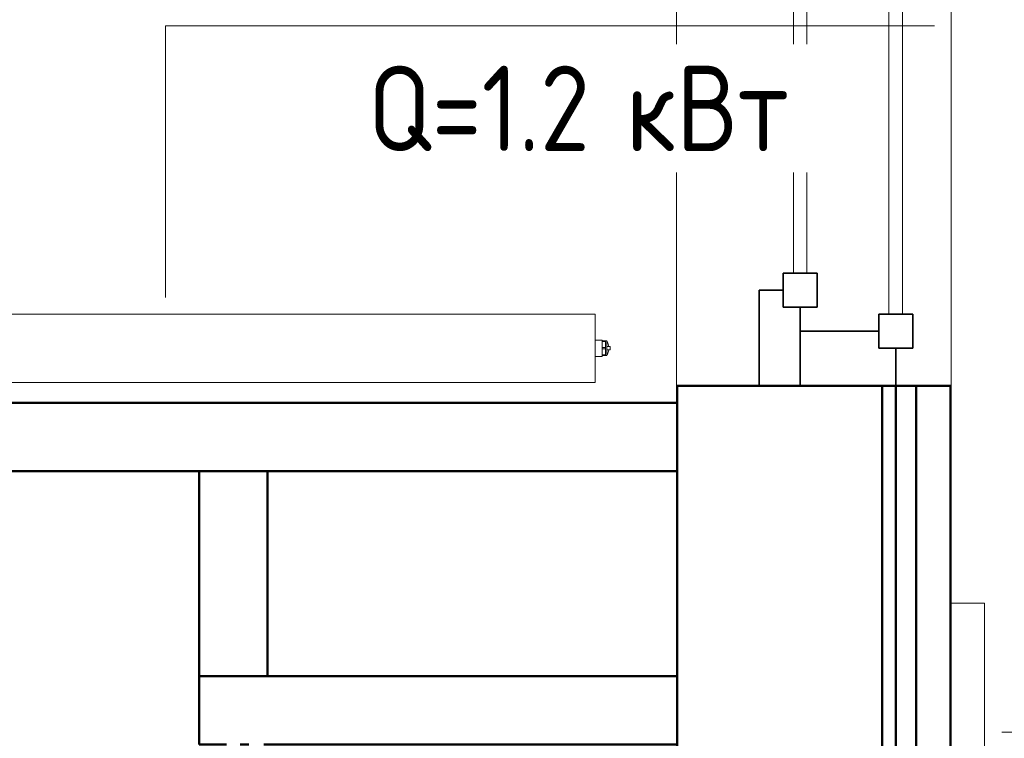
# Model space of a CAD drawing. Header units: millimetres. Extents: x -125 to 26481, y 4748 to 39818.
# Tile 102 of 104: x 23599 to 25040, y 35307 to 36359. Entities that reach past the tile are written whole.
import ezdxf

# ---------------------------------------------------------------- set-up
doc = ezdxf.new("R2010")
doc.units = ezdxf.units.MM
doc.linetypes.add('ADSK_Скрыто', pattern=[300, 150, -150])
doc.linetypes.add('ADSK_Штриховая_ш3 п1_5', pattern=[225, 150, -75])
for name, color, linetype, lineweight in [('A-DETL-____-HDLN', 90, 'ADSK_Скрыто', 9), ('A-DETL-____-MBND', 5, 'ADSK_Штриховая_ш3 п1_5', 20), ('A-GENM-____-MCUT', 13, 'Continuous', 50), ('A-GENM-____-OTLN', 13, 'Continuous', 20), ('A-GLAZ-____-MCUT', 151, 'Continuous', 35), ('A-GLAZ-____-OTLN', 151, 'Continuous', 20), ('A-PART-____-MCUT', 2, 'Continuous', 50), ('A-PART-____-OTLN', 2, 'Continuous', 20), ('A-WALL-____-MCUT', 113, 'Continuous', 50), ('A-WALL-____-OTLN', 113, 'Continuous', 20), ('L-SITE-____-OTLN', 91, 'Continuous', 20), ('M-EQPM-___-IDEN', 50, 'Continuous', 20), ('M-EQPM-____-OTLN', 50, 'Continuous', 20)]:
    doc.layers.add(name, color=color, linetype=linetype, lineweight=lineweight)
doc.styles.add('GOST Common_1', font='GOST_Common.ttf', dxfattribs={"width": 0.9, "height": 125})

# ---------------------------------------------------------------- blocks, each defined once
blk = doc.blocks.new('Family - Site-608699-В_Этаж 02_Отопление')
at = {"layer": 'A-DETL-____-MBND', "color": 253}
blk.add_line((41603.2, 35315.4), (40753.2, 35315.4), dxfattribs=at)
blk = doc.blocks.new('Прямая форма - V line-610148-В_Этаж 02_Отопление')
at = {"layer": 'A-WALL-____-MCUT', "color": 9}
for p, q in [((4180, 0), (1000, 0)), ((4180, -100), (4180, 0)), ((1000, -100), (4180, -100))]:
    blk.add_line(p, q, dxfattribs=at)
blk = doc.blocks.new('Прямая форма - SW - 014-610149-В_Этаж 02_Отопление')
blk.add_blockref('Прямая форма - V line-610148-В_Этаж 02_Отопление', (0, 0))
blk = doc.blocks.new('Прямая форма - V line-610363-В_Этаж 02_Отопление')
at = {"layer": 'A-WALL-____-MCUT', "color": 9}
for p, q in [((300, 100), (0, 100)), ((0, 100), (0, 0)), ((300, 0), (300, 100)), ((0, 0), (300, 0))]:
    blk.add_line(p, q, dxfattribs=at)
blk = doc.blocks.new('Прямая форма - SW - 016-610364-В_Этаж 02_Отопление')
blk.add_blockref('Прямая форма - V line-610363-В_Этаж 02_Отопление', (0, 0))
blk = doc.blocks.new('Прямая форма - V line-610732-В_Этаж 02_Отопление')
at = {"layer": 'A-WALL-____-MCUT', "color": 9}
for p, q in [((1005, 100), (400, 100)), ((400, 100), (400, 0)), ((1040, 100), (1027, 100)), ((1100, 100), (1060, 100)), ((1100, 0), (1100, 100)), ((400, 0), (1100, 0))]:
    blk.add_line(p, q, dxfattribs=at)
blk = doc.blocks.new('Прямая форма - SW - 015-610733-В_Этаж 02_Отопление')
blk.add_blockref('Прямая форма - V line-610732-В_Этаж 02_Отопление', (0, 0))
blk = doc.blocks.new('Прямая форма - Gypsum Plasterboard - Waterproof-611012-В_Этаж 02_Отопление')
at = {"layer": 'A-WALL-____-MCUT', "color": 9}
for p, q in [((7184.9, 50), (3493.1, 50)), ((7184.9, 0), (7184.9, 50)), ((3493.1, 0), (7184.9, 0))]:
    blk.add_line(p, q, dxfattribs=at)
blk = doc.blocks.new('Прямая форма - Insulation - Thermal Break-611013-В_Этаж 02_Отопление')
at = {"layer": 'A-WALL-____-MCUT', "color": 9}
for p, q in [((7184.9, 80), (3493.1, 80)), ((7184.9, 50), (7184.9, 80)), ((3493.1, 50), (7184.9, 50))]:
    blk.add_line(p, q, dxfattribs=at)
blk = doc.blocks.new('Прямая форма - Masonry Block - Structural-611014-В_Этаж 02_Отопление')
at = {"layer": 'A-WALL-____-MCUT', "color": 9}
for p, q in [((7184.9, 400), (5330, 400)), ((7184.9, 100), (7184.9, 400)), ((5330, 100), (7184.9, 100))]:
    blk.add_line(p, q, dxfattribs=at)
blk = doc.blocks.new('Прямая форма - Concrete - Structural-611015-В_Этаж 02_Отопление')
at = {"layer": 'A-WALL-____-MCUT', "color": 9}
for p, q in [((7184.9, 100), (3493.1, 100)), ((7184.9, 80), (7184.9, 100)), ((3493.1, 80), (7184.9, 80))]:
    blk.add_line(p, q, dxfattribs=at)
blk = doc.blocks.new('Прямая форма - SW - 004-611016-В_Этаж 02_Отопление')
for name in ['Прямая форма - Masonry Block - Structural-611014-В_Этаж 02_Отопление', 'Прямая форма - Concrete - Structural-611015-В_Этаж 02_Отопление', 'Прямая форма - Insulation - Thermal Break-611013-В_Этаж 02_Отопление', 'Прямая форма - Gypsum Plasterboard - Waterproof-611012-В_Этаж 02_Отопление']:
    blk.add_blockref(name, (0, 0))
blk = doc.blocks.new('Family - Gypsum Plasterboard - Waterproof-611020-В_Этаж 02_Отопление')
at = {"layer": 'A-PART-____-MCUT', "color": 9}
for p, q in [((7184.9, 50), (3493.1, 50)), ((7184.9, 0), (7184.9, 50)), ((3493.1, 0), (7184.9, 0))]:
    blk.add_line(p, q, dxfattribs=at)
blk = doc.blocks.new('Family - Insulation - Thermal Break-611022-В_Этаж 02_Отопление')
at = {"layer": 'A-PART-____-MCUT', "color": 9}
for p, q in [((7184.9, 80), (3493.1, 80)), ((7184.9, 50), (7184.9, 80)), ((3493.1, 50), (7184.9, 50))]:
    blk.add_line(p, q, dxfattribs=at)
blk = doc.blocks.new('Family - Masonry Block - Structural-611024-В_Этаж 02_Отопление')
at = {"layer": 'A-PART-____-MCUT', "color": 9}
for p, q in [((7184.9, 400), (5330, 400)), ((7184.9, 100), (7184.9, 400)), ((5330, 100), (7184.9, 100))]:
    blk.add_line(p, q, dxfattribs=at)
blk = doc.blocks.new('Family - ფ2-611026-В_Этаж 02_Отопление')
at = {"layer": 'A-GENM-____-MCUT', "lineweight": 9}
for p, q in [((-842.6, 401), (-842.6, 280)), ((842.6, 401), (-842.6, 401)), ((842.6, 280), (842.6, 401)), ((-842.6, 280), (-842.6, -1)), ((842.6, -1), (842.6, 280)), ((-842.6, -1), (842.6, -1))]:
    blk.add_line(p, q, dxfattribs=at)
blk = doc.blocks.new('Family - Concrete - Structural-611028-В_Этаж 02_Отопление')
at = {"layer": 'A-PART-____-MCUT', "color": 9}
for p, q in [((7184.9, 100), (3493.1, 100)), ((7184.9, 80), (7184.9, 100)), ((3493.1, 80), (7184.9, 80))]:
    blk.add_line(p, q, dxfattribs=at)
blk = doc.blocks.new('Прямая форма - V line-611810-В_Этаж 02_Отопление')
at = {"layer": 'A-GLAZ-____-MCUT', "color": 53}
for p, q in [((105, -55), (55, -55)), ((55, -55), (55, -105)), ((105, -105), (105, -55)), ((842.6, -55), (792.6, -55)), ((792.6, -55), (792.6, -105)), ((892.6, -55), (842.6, -55)), ((842.6, -55), (842.6, -105)), ((842.6, -105), (842.6, -55)), ((892.6, -105), (892.6, -55)), ((1630.1, -55), (1580.1, -55)), ((1580.1, -55), (1580.1, -105)), ((1630.1, -105), (1630.1, -55)), ((55, -80), (0, -80)), ((0, -80), (0, -220)), ((55, -105), (55, -80)), ((1685.1, -80), (1630.1, -80)), ((1630.1, -80), (1630.1, -105)), ((1685.1, -220), (1685.1, -80)), ((80, -105), (55, -105)), ((55, -105), (105, -105)), ((80, -220), (80, -105)), ((792.6, -105), (842.6, -105)), ((842.6, -105), (892.6, -105)), ((1580.1, -105), (1630.1, -105)), ((1605.1, -105), (1605.1, -220)), ((1630.1, -105), (1605.1, -105)), ((165, -195), (115, -195)), ((115, -195), (115, -245)), ((165, -245), (165, -195)), ((842.6, -195), (792.6, -195)), ((792.6, -195), (792.6, -245)), ((892.6, -195), (842.6, -195)), ((842.6, -195), (842.6, -245)), ((842.6, -245), (842.6, -195)), ((892.6, -245), (892.6, -195)), ((1570.1, -195), (1520.1, -195)), ((1520.1, -195), (1520.1, -245)), ((1570.1, -245), (1570.1, -195)), ((115, -220), (0, -220)), ((0, -220), (0, -280)), ((0, -220), (80, -220)), ((115, -245), (115, -220)), ((1685.1, -220), (1570.1, -220)), ((1570.1, -220), (1570.1, -245)), ((1605.1, -220), (1685.1, -220)), ((1685.1, -280), (1685.1, -220)), ((140, -245), (115, -245)), ((115, -245), (165, -245)), ((140, -280), (140, -245)), ((792.6, -245), (842.6, -245)), ((842.6, -245), (892.6, -245)), ((1520.1, -245), (1570.1, -245)), ((1545.1, -245), (1545.1, -280)), ((1570.1, -245), (1545.1, -245)), ((0, -280), (140, -280)), ((1545.1, -280), (1685.1, -280))]:
    blk.add_line(p, q, dxfattribs=at)
at = {"layer": 'A-GLAZ-____-OTLN', "color": 253}
for p, q in [((792.6, -70), (105, -70)), ((1580.1, -70), (892.6, -70)), ((105, -90), (792.6, -90)), ((892.6, -90), (1580.1, -90)), ((792.6, -210), (165, -210)), ((1520.1, -210), (892.6, -210)), ((165, -230), (792.6, -230)), ((892.6, -230), (1520.1, -230))]:
    blk.add_line(p, q, dxfattribs=at)
blk = doc.blocks.new('Прямая форма - ფ2-611811-В_Этаж 02_Отопление')
blk.add_blockref('Прямая форма - V line-611810-В_Этаж 02_Отопление', (0, 0))
blk = doc.blocks.new('Прямая форма - V line-612828-В_Этаж 02_Отопление')
at = {"layer": 'A-GENM-____-MCUT', "lineweight": 9}
for p, q in [((40728.4, 35504.2), (40703.2, 35504.2)), ((40703.2, 35504.2), (40703.2, 32132.5)), ((40753.2, 35504.2), (40728.4, 35504.2)), ((40753.2, 32132.5), (40753.2, 35504.2))]:
    blk.add_line(p, q, dxfattribs=at)
blk = doc.blocks.new('Прямая форма - SLA - 004-612829-В_Этаж 02_Отопление')
blk.add_blockref('Прямая форма - V line-612828-В_Этаж 02_Отопление', (0, 0))
blk = doc.blocks.new('V line_ifc_RVT-1-В_Этаж 02_Отопление')
at = {"layer": 'A-GENM-____-OTLN', "color": 253, "lineweight": 20, "rotation": 90}
blk.add_blockref('Family - ფ2-611026-В_Этаж 02_Отопление', (40703.2, 36665.1), dxfattribs=at)
at = {"layer": 'A-GENM-____-OTLN', "color": 253, "lineweight": 20}
blk.add_blockref('Прямая форма - SLA - 004-612829-В_Этаж 02_Отопление', (0, 0), dxfattribs=at)
at = {"layer": 'A-GLAZ-____-OTLN', "color": 253, "lineweight": 20, "rotation": 270}
blk.add_blockref('Прямая форма - ფ2-611811-В_Этаж 02_Отопление', (40703.2, 37507.6), dxfattribs=at)
at = {"layer": 'A-PART-____-OTLN', "color": 253, "lineweight": 20, "rotation": 90}
for name in ['Family - Concrete - Structural-611028-В_Этаж 02_Отопление', 'Family - Insulation - Thermal Break-611022-В_Этаж 02_Отопление', 'Family - Gypsum Plasterboard - Waterproof-611020-В_Этаж 02_Отопление', 'Family - Masonry Block - Structural-611024-В_Этаж 02_Отопление']:
    blk.add_blockref(name, (40703.2, 28637.6), dxfattribs=at)
at = {"layer": 'A-WALL-____-OTLN', "color": 253, "lineweight": 20}
for name, p, rotation in [('Прямая форма - SW - 004-611016-В_Этаж 02_Отопление', (40703.2, 28637.6), 90), ('Прямая форма - SW - 016-610364-В_Этаж 02_Отопление', (39703.2, 35397.6), 90), ('Прямая форма - SW - 015-610733-В_Этаж 02_Отопление', (40703.2, 35397.6), 180)]:
    blk.add_blockref(name, p, dxfattribs=dict(at, rotation=rotation))
blk.add_blockref('Прямая форма - SW - 014-610149-В_Этаж 02_Отопление', (36123.2, 35797.6), dxfattribs=at)
at = {"layer": 'L-SITE-____-OTLN', "color": 253, "lineweight": 20}
blk.add_blockref('Family - Site-608699-В_Этаж 02_Отопление', (0, 0), dxfattribs=at)
blk = doc.blocks.new('ADSK_Радиатор универсальный_Боковое подключение_Клапаны - Радиатор 600х1200-V65-В_Этаж 02_Отопление')
at = {"layer": 'A-DETL-____-HDLN'}
for p, q in [((-645, -50), (-648.9, -50)), ((-645, -46), (-645, -50)), ((-633.1, -50), (-645, -50))]:
    blk.add_line(p, q, dxfattribs=at)
at = {"layer": 'A-DETL-____-HDLN', "flags": 128}
for points in [[(-650, 20), (-650, 20), (-650, 20), (-649.9, 20), (-649.9, 20), (-649.8, 20), (-649.7, 20)], [(-649.7, 20), (-649.8, 20), (-649.9, 20), (-649.9, 20), (-650, 20), (-650, 20), (-650, 20), (-650, 20)], [(-632, 20), (-632, 20), (-632, 20), (-632.1, 20), (-632.1, 20), (-632.2, 20), (-632.3, 20)], [(-632.2, 20), (-632.1, 20), (-632.1, 20), (-632, 20), (-632, 20), (-632, 20), (-632, 20)], [(-653.8, 0), (-653.9, 0), (-653.9, 0), (-654, 0), (-654, 0), (-654, 0)], [(-654, 0), (-654, 0), (-654, 0), (-653.9, 0), (-653.8, 0), (-653.7, 0)], [(-628, 0), (-628, 0), (-628, 0), (-628.1, 0), (-628.2, 0)], [(-628.2, 0), (-628.1, 0), (-628.1, 0), (-628, 0), (-628, 0), (-628, 0)]]:
    blk.add_lwpolyline(points, dxfattribs=at)
at = {"layer": 'M-EQPM-____-OTLN'}
for p, q in [((600, 30), (-600, 30)), ((-600, 30), (-600, -70)), ((-600, 30), (-600, -70)), ((600, 30), (-600, 30)), ((600, -70), (600, 30)), ((600, -70), (600, 30)), ((-654.9, 15.8), (-656, 2.3)), ((-627.1, 15.8), (-654.9, 15.8)), ((-626, 2.3), (-627.1, 15.8)), ((-656.5, 13), (-656.5, -2)), ((-655.2, 13), (-656.5, 13)), ((-626, 2.3), (-656, 2.3)), ((-651, 0), (-651, -36)), ((-631, -10), (-631, 0)), ((-656.5, -2), (-651, -2)), ((-655, -2), (-655, -36)), ((-631, 0), (-651, 0)), ((-622, -10), (-631, -10)), ((-611, -7.5), (-622, -7.5)), ((-622, -7.5), (-622, -32.5)), ((-611, -20), (-611, -1.5)), ((-611, -1.5), (-600, -1.5)), ((610, -8), (600, -8)), ((610, -9.1), (610, -8)), ((610, -9.2), (610, -10.1)), ((610, -9.2), (615, -9.2)), ((615, -10.1), (610, -10.1)), ((610, -18.9), (610, -10.2)), ((617, -9.2), (615, -9.2)), ((615, -10.1), (615, -9.2)), ((615, -10.1), (615, -19.1)), ((617, -30.8), (617, -9.2)), ((617, -9.5), (617, -9.2)), ((-611, -38.5), (-611, -20)), ((-611, -20), (-600, -20)), ((610, -19.1), (610, -20.9)), ((610, -19.1), (615, -19.1)), ((615, -20.9), (610, -20.9)), ((610, -29.8), (610, -21.1)), ((615, -20.9), (615, -19.1)), ((615, -20.9), (615, -29.9)), ((622, -17.5), (617, -17.5)), ((622, -22.5), (617, -22.5)), ((622, -22.5), (622, -17.5)), ((-661, -38), (-657, -38)), ((-661, -50), (-661, -38)), ((-657, -36), (-641, -36)), ((-657, -46), (-657, -36)), ((-641, -36), (-625, -36)), ((-641, -36), (-641, -46)), ((-631, -36), (-631, -30)), ((-631, -30), (-622, -30)), ((-625, -46), (-625, -36)), ((-622, -32.5), (-611, -32.5)), ((-611, -38.5), (-600, -38.5)), ((600, -32), (610, -32)), ((610, -29.9), (610, -30.8)), ((610, -29.9), (615, -29.9)), ((615, -30.8), (610, -30.8)), ((610, -32), (610, -30.9)), ((615, -30.8), (615, -29.9)), ((615, -30.8), (617, -30.8)), ((617, -30.8), (617, -30.5)), ((-649, -50), (-661, -50)), ((-641, -46), (-657, -46)), ((-625, -46), (-641, -46)), ((-629, -50), (-633, -50)), ((-629, -50), (-629, -46)), ((-600, -70), (600, -70)), ((-600, -70), (600, -70))]:
    blk.add_line(p, q, dxfattribs=at)
at = {"layer": 'M-EQPM-____-OTLN', "flags": 128}
for points in [[(-654.9, 15.8), (-654.9, 16), (-654.8, 16.2), (-654.8, 16.4), (-654.7, 16.6), (-654.7, 16.8), (-654.6, 17), (-654.5, 17.2), (-654.4, 17.4), (-654.3, 17.5), (-654.2, 17.7), (-654.1, 17.9), (-654, 18), (-653.9, 18.2), (-653.7, 18.3), (-653.6, 18.5), (-653.4, 18.6), (-653.3, 18.8), (-653.1, 18.9), (-653, 19), (-652.8, 19.1), (-652.7, 19.2), (-652.5, 19.3), (-652.3, 19.4), (-652.1, 19.5), (-651.9, 19.6), (-651.8, 19.7), (-651.6, 19.7), (-651.4, 19.8), (-651.2, 19.9), (-651, 19.9), (-650.8, 19.9), (-650.6, 20), (-650.4, 20), (-650.2, 20), (-650, 20)], [(-650, 20), (-650, 20), (-650, 20), (-649.9, 20), (-649.9, 20), (-649.8, 20), (-649.7, 20), (-649.6, 20), (-649.5, 20), (-649.4, 20), (-649.3, 20), (-649.1, 20), (-649, 20), (-648.8, 20), (-648.6, 20), (-648.4, 20), (-648.2, 20), (-648, 20), (-647.8, 20), (-647.5, 20), (-647.3, 20), (-647, 20), (-646.7, 20), (-646.5, 20), (-646.2, 20)], [(-632, 20), (-632, 20), (-632, 20), (-632.1, 20), (-632.1, 20), (-632.2, 20), (-632.3, 20), (-632.4, 20), (-632.5, 20), (-632.6, 20), (-632.7, 20), (-632.9, 20), (-633, 20), (-633.2, 20), (-633.4, 20), (-633.6, 20), (-633.8, 20), (-634, 20), (-634.2, 20), (-634.5, 20), (-634.7, 20), (-635, 20), (-635.3, 20), (-635.5, 20), (-635.8, 20), (-636.1, 20), (-636.4, 20), (-636.8, 20), (-637.1, 20), (-637.4, 20), (-637.7, 20), (-638.1, 20), (-638.4, 20), (-638.8, 20), (-639.1, 20), (-639.5, 20), (-639.8, 20), (-640.2, 20), (-640.5, 20), (-640.9, 20), (-641.3, 20), (-641.6, 20), (-642, 20), (-642.3, 20), (-642.7, 20), (-643, 20), (-643.4, 20), (-643.7, 20), (-644.1, 20), (-644.4, 20), (-644.7, 20), (-645.1, 20), (-645.4, 20), (-645.7, 20), (-646, 20), (-646.3, 20), (-646.6, 20), (-646.9, 20), (-647.1, 20), (-647.4, 20), (-647.6, 20), (-647.9, 20), (-648.1, 20), (-648.3, 20), (-648.5, 20), (-648.7, 20), (-648.9, 20), (-649.1, 20), (-649.2, 20), (-649.4, 20), (-649.5, 20), (-649.6, 20), (-649.7, 20), (-649.8, 20), (-649.9, 20), (-649.9, 20), (-650, 20), (-650, 20), (-650, 20), (-650, 20)], [(-635.7, 20), (-635.4, 20), (-635.1, 20), (-634.9, 20), (-634.6, 20), (-634.4, 20), (-634.1, 20), (-633.9, 20), (-633.7, 20), (-633.5, 20), (-633.3, 20), (-633.1, 20), (-632.9, 20), (-632.8, 20), (-632.6, 20), (-632.5, 20), (-632.4, 20), (-632.3, 20), (-632.2, 20), (-632.1, 20), (-632.1, 20), (-632, 20), (-632, 20), (-632, 20), (-632, 20)], [(-632, 20), (-631.8, 20), (-631.6, 20), (-631.4, 20), (-631.2, 19.9), (-631, 19.9), (-630.8, 19.9), (-630.6, 19.8), (-630.4, 19.7), (-630.2, 19.7), (-630.1, 19.6), (-629.9, 19.5), (-629.7, 19.4), (-629.5, 19.3), (-629.3, 19.2), (-629.2, 19.1), (-629, 19), (-628.9, 18.9), (-628.7, 18.8), (-628.6, 18.6), (-628.4, 18.5), (-628.3, 18.3), (-628.1, 18.2), (-628, 18), (-627.9, 17.9), (-627.8, 17.7), (-627.7, 17.5), (-627.6, 17.4), (-627.5, 17.2), (-627.4, 17), (-627.3, 16.8), (-627.3, 16.6), (-627.2, 16.4), (-627.2, 16.2), (-627.1, 16), (-627.1, 15.8)], [(-654, 0), (-654.1, 0), (-654.2, 0), (-654.2, 0), (-654.3, 0), (-654.4, 0), (-654.5, 0.1), (-654.6, 0.1), (-654.6, 0.1), (-654.7, 0.1), (-654.8, 0.2), (-654.9, 0.2), (-654.9, 0.2), (-655, 0.3), (-655.1, 0.3), (-655.1, 0.3), (-655.2, 0.4), (-655.3, 0.4), (-655.3, 0.5), (-655.4, 0.6), (-655.4, 0.6), (-655.5, 0.7), (-655.5, 0.7), (-655.6, 0.8), (-655.6, 0.9), (-655.7, 0.9), (-655.7, 1), (-655.8, 1.1), (-655.8, 1.1), (-655.8, 1.2), (-655.9, 1.3), (-655.9, 1.4), (-655.9, 1.4), (-655.9, 1.5), (-656, 1.6), (-656, 1.7), (-656, 1.7), (-656, 1.8), (-656, 1.9), (-656, 2), (-656, 2.1), (-656, 2.1), (-656, 2.2), (-656, 2.3), (-656, 2.3)], [(-650.6, 0), (-650.9, 0), (-651.3, 0), (-651.6, 0), (-651.9, 0), (-652.1, 0), (-652.4, 0), (-652.6, 0), (-652.9, 0), (-653.1, 0), (-653.2, 0), (-653.4, 0), (-653.6, 0), (-653.7, 0), (-653.8, 0), (-653.9, 0), (-653.9, 0), (-654, 0), (-654, 0), (-654, 0)], [(-654, 0), (-654, 0), (-654, 0), (-653.9, 0), (-653.8, 0), (-653.7, 0), (-653.6, 0), (-653.5, 0), (-653.3, 0), (-653.2, 0), (-653, 0), (-652.8, 0), (-652.5, 0), (-652.3, 0), (-652, 0), (-651.7, 0), (-651.4, 0), (-651.1, 0), (-650.8, 0), (-650.4, 0), (-650.1, 0), (-649.7, 0), (-649.3, 0), (-648.9, 0), (-648.5, 0), (-648, 0), (-647.6, 0), (-647.1, 0), (-646.7, 0), (-646.2, 0), (-645.7, 0), (-645.2, 0), (-644.7, 0), (-644.2, 0), (-643.7, 0), (-643.2, 0), (-642.7, 0), (-642.2, 0), (-641.7, 0), (-641.1, 0), (-640.6, 0), (-640.1, 0), (-639.6, 0), (-639.1, 0), (-638.6, 0), (-638, 0), (-637.5, 0), (-637, 0), (-636.6, 0), (-636.1, 0), (-635.6, 0), (-635.1, 0), (-634.7, 0), (-634.2, 0), (-633.8, 0), (-633.3, 0), (-632.9, 0), (-632.5, 0), (-632.1, 0), (-631.8, 0), (-631.4, 0), (-631.1, 0), (-630.7, 0), (-630.4, 0), (-630.1, 0), (-629.9, 0), (-629.6, 0), (-629.4, 0), (-629.1, 0), (-628.9, 0), (-628.8, 0), (-628.6, 0), (-628.4, 0), (-628.3, 0), (-628.2, 0), (-628.1, 0), (-628.1, 0), (-628, 0), (-628, 0), (-628, 0)], [(-628, 0), (-628, 0), (-628, 0), (-628.1, 0), (-628.2, 0), (-628.3, 0), (-628.4, 0), (-628.5, 0), (-628.7, 0), (-628.8, 0), (-629, 0), (-629.2, 0), (-629.5, 0), (-629.7, 0), (-630, 0), (-630.3, 0), (-630.6, 0), (-630.9, 0), (-631.2, 0)], [(-626, 2.3), (-626, 2.3), (-626, 2.2), (-626, 2.1), (-626, 2), (-626, 1.9), (-626, 1.9), (-626, 1.8), (-626, 1.7), (-626, 1.6), (-626.1, 1.5), (-626.1, 1.5), (-626.1, 1.4), (-626.1, 1.3), (-626.1, 1.2), (-626.2, 1.2), (-626.2, 1.1), (-626.3, 1), (-626.3, 1), (-626.3, 0.9), (-626.4, 0.8), (-626.4, 0.8), (-626.5, 0.7), (-626.5, 0.6), (-626.6, 0.6), (-626.6, 0.5), (-626.7, 0.5), (-626.8, 0.4), (-626.8, 0.4), (-626.9, 0.3), (-627, 0.3), (-627, 0.2), (-627.1, 0.2), (-627.2, 0.2), (-627.3, 0.1), (-627.3, 0.1), (-627.4, 0.1), (-627.5, 0.1), (-627.6, 0), (-627.6, 0), (-627.7, 0), (-627.8, 0), (-627.9, 0), (-628, 0), (-628, 0)], [(615, -9.2), (615.5, -9.3), (616, -9.4)], [(617, -10.1), (617.8, -11), (618.6, -12.5), (619.6, -15.7), (619.8, -17.5)], [(617, -29.9), (617.8, -29), (618.6, -27.5), (619.6, -24.3), (619.8, -22.5)], [(615, -30.8), (615.5, -30.7), (616, -30.6)]]:
    blk.add_lwpolyline(points, dxfattribs=at)
at = {"layer": 'M-EQPM-____-OTLN'}
for points, knots in [([(-641, -20), (-640.4, -19.4), (-639.1, -18.1), (-637.5, -16.5), (-636.4, -15.4), (-635.8, -14.8), (-635.4, -14.4), (-635, -14), (-634.5, -13.5), (-634.1, -13.1), (-633.7, -12.7), (-633.4, -12.4), (-633, -12), (-632.7, -11.7), (-632.3, -11.3), (-632, -11.1), (-631.8, -10.8), (-631.6, -10.5), (-631.4, -10.4), (-631.2, -10.2), (-631, -10.1), (-631, -10), (-631, -10)], [0, 0, 0, 0, 0.142857, 0.285714, 0.357143, 0.392857, 0.428571, 0.464286, 0.5, 0.535714, 0.571429, 0.607143, 0.642857, 0.678571, 0.714286, 0.75, 0.785714, 0.821429, 0.857143, 0.892857, 0.928571, 1, 1, 1, 1]), ([(-631, -30), (-631, -30), (-631, -29.9), (-631.2, -29.8), (-631.4, -29.6), (-631.6, -29.5), (-631.8, -29.2), (-632, -28.9), (-632.3, -28.7), (-632.7, -28.3), (-633, -28), (-633.4, -27.6), (-633.7, -27.3), (-634.1, -26.9), (-634.7, -26.3), (-635.2, -25.8), (-635.8, -25.2), (-636.4, -24.6), (-637.5, -23.5), (-639.1, -21.9), (-640.4, -20.6), (-641, -20)], [0, 0, 0, 0, 0.071429, 0.107143, 0.142857, 0.178571, 0.214286, 0.25, 0.285714, 0.321429, 0.357143, 0.392857, 0.428571, 0.464286, 0.5, 0.571429, 0.607143, 0.642857, 0.714286, 0.857143, 1, 1, 1, 1])]:
    blk.add_open_spline(points, degree=3, knots=knots, dxfattribs=at)
blk = doc.blocks.new('ADSK_M_Оборудование_Отопительный прибор - ADSK_Марка _ ADSK_Тепловая мощность_20-1635446-В_Этаж 02_Отопление')
at = {"layer": 'M-EQPM-___-IDEN'}
blk.add_line((-10, 0), (10, 0), dxfattribs=at)

msp = doc.modelspace()

# ---------------------------------------------------------------- linework, layer by layer
at = {"layer": 'M-EQPM-___-IDEN'}
for p, q in [((23812.5, 36349.4), (23938.4, 36349.4)), ((23812.5, 35951.9), (23812.5, 36349.4))]:
    msp.add_line(p, q, dxfattribs=at)

# ---------------------------------------------------------------- block references
at = {"lineweight": 9}
msp.add_blockref('V line_ifc_RVT-1-В_Этаж 02_Отопление', (-15741.7, 0), dxfattribs=at)
at = {"layer": 'A-DETL-____-HDLN'}
msp.add_blockref('ADSK_Радиатор универсальный_Боковое подключение_Клапаны - Радиатор 600х1200-V65-В_Этаж 02_Отопление', (23841.5, 35897.6), dxfattribs=at)
at = {"layer": 'M-EQPM-___-IDEN', "xscale": 49.99999999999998, "yscale": 49.99999999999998, "zscale": 49.99999999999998}
msp.add_blockref('ADSK_M_Оборудование_Отопительный прибор - ADSK_Марка _ ADSK_Тепловая мощность_20-1635446-В_Этаж 02_Отопление', (24438.4, 36349.4), dxfattribs=at)

# ---------------------------------------------------------------- next in the draw order: texts
at = {"layer": 'M-EQPM-___-IDEN', "lineweight": 9, "insert": (24108.5, 36291.2), "char_height": 125, "width": 458.164, "attachment_point": 1, "style": 'GOST Common_1', "bg_fill": 3, "box_fill_scale": 1.25, "bg_fill_color": 256, "bg_fill_true_color": 13158600, "bg_fill_transparency": 0}
msp.add_mtext('Q=1.2 ', dxfattribs=at)

# ---------------------------------------------------------------- next in the draw order: texts
at = {"layer": 'M-EQPM-___-IDEN', "lineweight": 9, "insert": (24486.6, 36291.2), "char_height": 125, "width": 331.899, "attachment_point": 1, "style": 'GOST Common_1', "bg_fill": 3, "box_fill_scale": 1.25, "bg_fill_color": 256, "bg_fill_true_color": 13158600, "bg_fill_transparency": 0}
msp.add_mtext('кВт', dxfattribs=at)

doc.saveas('drawing.dxf')
